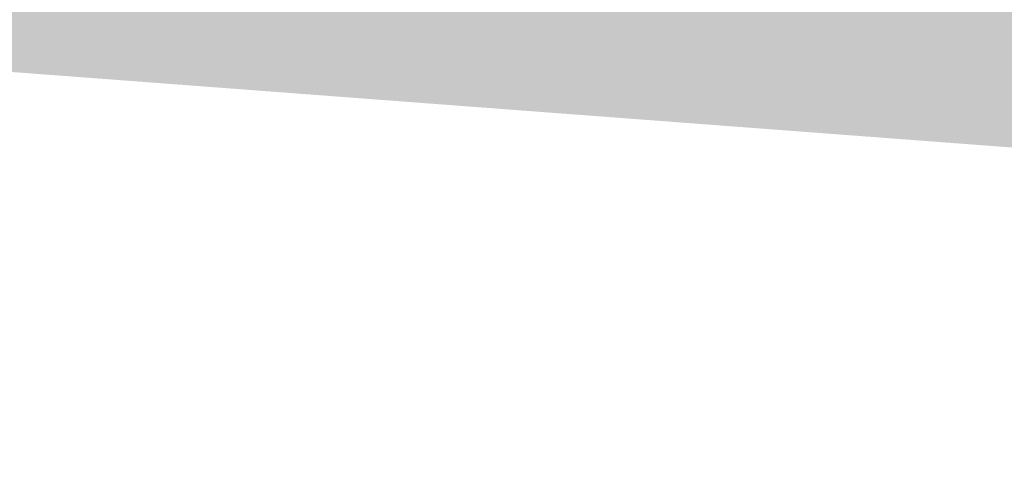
# Model space of a CAD drawing. Header units: metres. Extents: x -862 to 1262, y -354 to 644.
# Tile 26 of 256: x -492 to -476, y 400 to 407. Entities that reach past the tile are written whole.
import ezdxf

# ---------------------------------------------------------------- set-up
doc = ezdxf.new("R2010")
doc.units = ezdxf.units.M
doc.header["$LTSCALE"] = 0.5
doc.layers.add('BPR_Verkehr_220520', color=7, linetype='Continuous')

msp = doc.modelspace()

# ---------------------------------------------------------------- hatches: boundary and pattern name
at = {"layer": 'BPR_Verkehr_220520', "linetype": 'Continuous', "lineweight": 0, "true_color": 0xece5cf, "transparency": 33554687}
h = msp.add_hatch(color=254, dxfattribs=at)
edge = h.paths.add_edge_path()
edge.add_line((-454.798105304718, 403.4998908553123), (-453.9726204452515, 399.9104184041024))
edge.add_line((-453.9726204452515, 399.9104184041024), (-448.3920222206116, 399.7205241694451))
edge.add_line((-448.3920222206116, 399.7205241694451), (-449.5523579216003, 404.7877478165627))
edge.add_line((-449.5523579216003, 404.7877478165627), (-449.5523579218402, 404.7877478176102))
edge.add_arc((-457.3505189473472, 403.0020589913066), 7.999999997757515, 12.89770687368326, 84.50605743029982)
edge.add_line((-456.5845948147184, 410.9653095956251), (-456.5845948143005, 410.9653095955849))
edge.add_line((-456.5845948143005, 410.9653095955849), (-466.941385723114, 411.9614500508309))
edge.add_line((-466.941385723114, 411.9614500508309), (-467.2764775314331, 408.4775279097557))
edge.add_line((-467.2764775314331, 408.4775279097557), (-471.2792744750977, 408.8625263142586))
edge.add_line((-471.2792744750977, 408.8625263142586), (-472.7620496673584, 411.465189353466))
edge.add_arc((-468.5544148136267, 404.0796761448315), 8.499999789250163, 119.6707973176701, 127.8096083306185)
edge.add_line((-473.7652508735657, 410.7951198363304), (-474.4792689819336, 410.2410788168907))
edge.add_line((-474.4792689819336, 410.2410788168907), (-474.4792689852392, 410.2410788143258))
edge.add_arc((-479.0770656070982, 416.1664704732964), 7.50000000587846, 278.5451390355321, 307.8096081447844, ccw=False)
edge.add_line((-477.9626515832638, 408.7497271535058), (-477.9626515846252, 408.7497271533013))
edge.add_line((-477.9626515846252, 408.7497271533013), (-483.1538206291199, 407.9697201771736))
edge.add_line((-483.1538206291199, 407.9697201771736), (-483.1538206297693, 407.9697201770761))
edge.add_arc((-486.3484741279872, 429.2310510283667), 21.50000001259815, 261.9278611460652, 278.5451389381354, ccw=False)
edge.add_line((-489.3674997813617, 407.9440718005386), (-489.3674997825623, 407.9440718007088))
edge.add_line((-489.3674997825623, 407.9440718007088), (-504.2147227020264, 410.0497790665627))
edge.add_line((-504.2147227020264, 410.0497790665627), (-504.4264159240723, 407.2431103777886))
edge.add_line((-504.4264159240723, 407.2431103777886), (-454.798105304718, 403.4998908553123))

doc.saveas('drawing.dxf')
